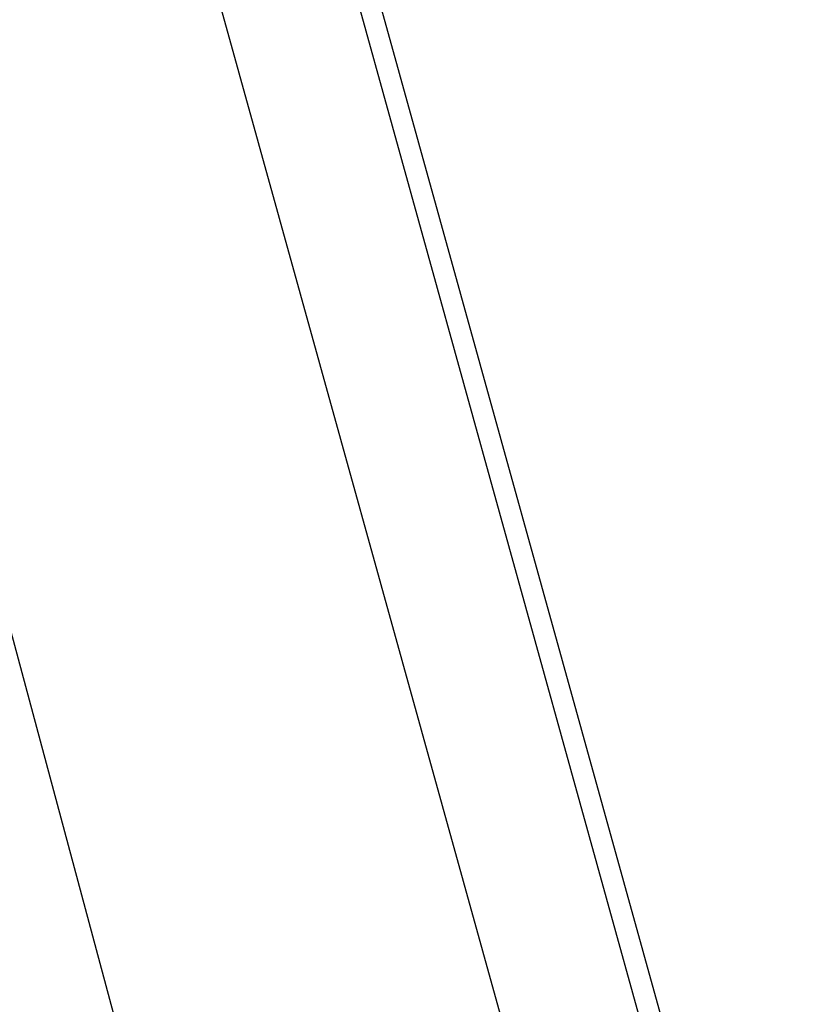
# Model space of a CAD drawing. Extents: x 1 to 133, y -67 to 66.
# Tile 218 of 256: x 24.4377 to 24.4995, y -13.8567 to -13.779. Entities that reach past the tile are written whole.
import ezdxf

# ---------------------------------------------------------------- set-up
doc = ezdxf.new("R2010")
doc.units = 0
doc.header["$LTSCALE"] = 25.4
doc.layers.get('0').update_dxf_attribs({"color": 13, "linetype": 'CONTINUOUS'})

# ---------------------------------------------------------------- blocks, each defined once
blk = doc.blocks.new('MEKONG-4698_STL')
at = {"color": 250}
for p, q in [((25.069452, -15.960145, 725.627258), (22.91794, -8.198495, 705.255249)), ((22.91794, -8.198495, 705.255249), (25.075159, -15.972269, 705.254089)), ((25.069452, -15.960145, 725.627258), (22.91794, -8.198495, 705.255249)), ((24.857561, -15.385587, 725.995728), (22.91794, -8.198495, 705.255249)), ((24.857561, -15.385587, 725.995728), (22.91794, -8.198495, 705.255249)), ((22.91794, -8.198495, 705.255249), (25.075159, -15.972269, 705.254089)), ((25.075159, -16.017807, 1010.854065), (22.91794, -8.244033, 1010.855225)), ((25.075159, -16.017807, 1010.854065), (22.91794, -8.244033, 1010.855225))]:
    blk.add_line(p, q, dxfattribs=at)

msp = doc.modelspace()

# ---------------------------------------------------------------- block references
at = {"color": 0}
msp.add_blockref('MEKONG-4698_STL', (0, 0), dxfattribs=at)

doc.saveas('drawing.dxf')
